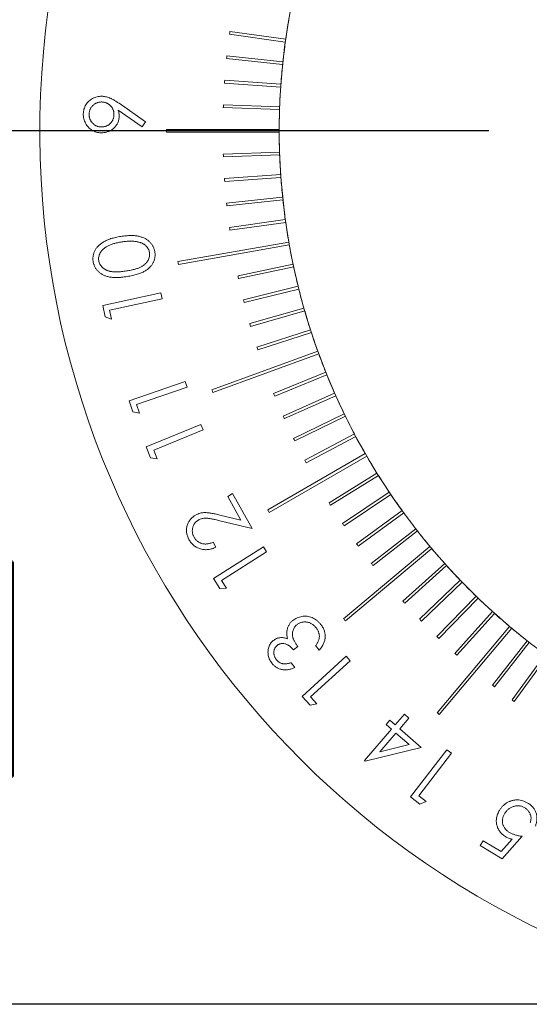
# Model space of a CAD drawing. Extents: x 284 to 594, y 35 to 155.
# Tile 3 of 17: x 494 to 512, y 77 to 112. Entities that reach past the tile are written whole.
import ezdxf

# ---------------------------------------------------------------- set-up
doc = ezdxf.new("R2010")
doc.units = 0
doc.header["$LTSCALE"] = 0.5
doc.header["$MEASUREMENT"] = 0
doc.layers.get('0').update_dxf_attribs({"linetype": 'CONTINUOUS'})
doc.layers.get('Defpoints').update_dxf_attribs({"linetype": 'CONTINUOUS'})
doc.layers.add('外形輪廓', color=7, linetype='CONTINUOUS')
doc.styles.add('STSL', font='romans.shx', dxfattribs={"bigfont": 'stsl.shx'})
doc.dimstyles.new('11', dxfattribs={"dimscale": 2.5, "dimtxt": 2, "dimasz": 1.5, "dimexe": 0.625, "dimexo": 0.625, "dimgap": 1, "dimtad": 0, "dimtih": 1, "dimtoh": 1, "dimdec": 1, "dimzin": 1, "dimdsep": 46, "dimtxsty": 'STSL', "dimcen": 0, "dimadec": 1, "dimazin": 0, "dimtfac": 1, "dimtdec": 1, "dimtofl": 0, "dimtmove": 0, "dimatfit": 3, "dimfxl": 0, "dimtolj": 1, "dimtzin": 0, "dimarcsym": 0})

# ---------------------------------------------------------------- blocks, each defined once
blk = doc.blocks.new('*D26')
at = {"layer": 'Defpoints', "color": 0}
for p in [(553.31, 124.099), (499.66, 91.074)]:
    blk.add_point(p, dxfattribs=at)
at = {"layer": '外形輪廓', "color": 0, "lineweight": -2}
for p, q in [((559.697, 128.03), (556.503, 126.065)), ((563.447, 128.03), (559.697, 128.03))]:
    blk.add_line(p, q, dxfattribs=at)
at = {"layer": '外形輪廓', "color": 0}
blk.add_solid([(556.176, 126.597), (556.831, 125.532), (553.31, 124.099)], dxfattribs=at)
at = {"layer": '外形輪廓', "color": 0, "insert": (581.78, 128.03), "char_height": 5, "attachment_point": 5, "style": 'STSL'}
blk.add_mtext('\\A1;∅63.0\\P [∅2.48]', dxfattribs=at)
blk = doc.blocks.new('*D28')
at = {"layer": 'Defpoints', "color": 0}
for p in [(482.656, 107.586), (512.485, 107.586), (520.895, 76.586)]:
    blk.add_point(p, dxfattribs=at)
at = {"layer": '外形輪廓', "color": 0, "lineweight": -2}
for p, q in [((510.922, 107.586), (481.094, 107.586)), ((482.656, 103.836), (482.656, 102.646)), ((482.656, 80.336), (482.656, 81.694)), ((519.332, 76.586), (481.094, 76.586))]:
    blk.add_line(p, q, dxfattribs=at)
at = {"layer": '外形輪廓', "color": 0}
for points in [[(482.031, 103.836), (483.281, 103.836), (482.656, 107.586)], [(482.031, 80.336), (483.281, 80.336), (482.656, 76.586)]]:
    blk.add_solid(points, dxfattribs=at)
at = {"layer": '外形輪廓', "color": 0, "insert": (482.656, 92.17), "char_height": 5, "attachment_point": 5, "style": 'STSL'}
blk.add_mtext('\\A1;31.0\\P [1.22]', dxfattribs=at)
blk = doc.blocks.new('*D36')
at = {"layer": 'Defpoints', "color": 0}
for p in [(470.962, 155.286), (524.485, 155.286), (520.895, 76.586)]:
    blk.add_point(p, dxfattribs=at)
at = {"layer": '外形輪廓', "color": 0, "lineweight": -2}
for p, q in [((522.922, 155.286), (469.4, 155.286)), ((470.962, 151.536), (470.962, 132.724)), ((470.962, 80.336), (470.962, 111.772)), ((519.332, 76.586), (469.4, 76.586))]:
    blk.add_line(p, q, dxfattribs=at)
at = {"layer": '外形輪廓', "color": 0}
for points in [[(470.337, 151.536), (471.587, 151.536), (470.962, 155.286)], [(470.337, 80.336), (471.587, 80.336), (470.962, 76.586)]]:
    blk.add_solid(points, dxfattribs=at)
at = {"layer": '外形輪廓', "color": 0, "insert": (470.962, 122.248), "char_height": 5, "attachment_point": 5, "style": 'STSL'}
blk.add_mtext('\\A1;78.7\\P [3.10]', dxfattribs=at)

msp = doc.modelspace()

# ---------------------------------------------------------------- linework, layer by layer
at = {"color": 7, "linetype": 'Continuous', "lineweight": 15}
for p, q in [((501.721, 111.016), (503.701, 110.738)), ((503.715, 110.837), (501.735, 111.115)), ((501.616, 110.15), (503.605, 109.941)), ((503.615, 110.04), (501.627, 110.249)), ((503.543, 109.241), (501.549, 109.38)), ((501.542, 109.28), (503.536, 109.141)), ((497.796, 108.563), (498.734, 107.905)), ((501.498, 108.409), (503.496, 108.339)), ((503.5, 108.439), (501.502, 108.509)), ((498.619, 107.734), (497.769, 108.32)), ((498.734, 107.905), (498.619, 107.734)), ((503.484, 107.636), (499.485, 107.636)), ((499.485, 107.536), (503.484, 107.536)), ((503.496, 106.833), (501.498, 106.764)), ((501.502, 106.664), (503.5, 106.734)), ((503.536, 106.032), (501.542, 105.892)), ((501.549, 105.792), (503.543, 105.932)), ((503.605, 105.232), (501.616, 105.023)), ((501.627, 104.923), (503.615, 105.132)), ((503.701, 104.435), (501.721, 104.156)), ((501.735, 104.057), (503.715, 104.336)), ((503.825, 103.641), (499.886, 102.947)), ((499.904, 102.848), (503.842, 103.543)), ((503.976, 102.853), (502.021, 102.437)), ((502.041, 102.34), (503.997, 102.755)), ((504.155, 102.07), (502.215, 101.587)), ((497.216, 101.388), (499.282, 101.834)), ((499.282, 101.834), (499.326, 101.629)), ((502.239, 101.49), (504.179, 101.973)), ((497.304, 100.981), (497.216, 101.388)), ((499.326, 101.629), (497.463, 101.226)), ((497.463, 101.226), (497.533, 100.902)), ((504.361, 101.294), (502.439, 100.743)), ((502.467, 100.647), (504.389, 101.198)), ((497.533, 100.902), (497.304, 100.981)), ((504.594, 100.526), (502.693, 99.908)), ((502.724, 99.813), (504.625, 100.431)), ((504.854, 99.766), (501.096, 98.399)), ((501.13, 98.305), (504.888, 99.672)), ((505.14, 99.016), (503.286, 98.267)), ((503.324, 98.175), (505.177, 98.924)), ((498.154, 98.009), (500.143, 98.69)), ((500.143, 98.69), (500.21, 98.493)), ((500.21, 98.493), (498.416, 97.879)), ((505.452, 98.277), (503.626, 97.463)), ((498.288, 97.619), (498.154, 98.009)), ((498.416, 97.879), (498.523, 97.567)), ((503.666, 97.372), (505.493, 98.185)), ((498.523, 97.567), (498.288, 97.619)), ((505.79, 97.548), (503.993, 96.672)), ((498.756, 96.369), (500.706, 97.168)), ((500.706, 97.168), (500.785, 96.975)), ((504.037, 96.582), (505.833, 97.458)), ((500.785, 96.975), (499.027, 96.253)), ((506.153, 96.832), (504.388, 95.894)), ((504.435, 95.805), (506.2, 96.744)), ((498.913, 95.986), (498.756, 96.369)), ((499.027, 96.253), (499.152, 95.947)), ((506.54, 96.129), (503.077, 94.13)), ((499.152, 95.947), (498.913, 95.986)), ((503.127, 94.043), (506.59, 96.042)), ((506.952, 95.44), (505.257, 94.381)), ((505.31, 94.296), (507.005, 95.355)), ((501.654, 94.614), (501.831, 94.712)), ((501.831, 94.712), (502.521, 93.468)), ((507.388, 94.766), (505.731, 93.648)), ((502.123, 93.768), (501.654, 94.614)), ((505.787, 93.565), (507.444, 94.683)), ((507.847, 94.107), (506.23, 92.932)), ((506.289, 92.851), (507.906, 94.026)), ((502.521, 93.468), (501.377, 93.749)), ((501.378, 93.951), (502.123, 93.768)), ((508.329, 93.465), (506.754, 92.234)), ((506.815, 92.155), (508.39, 93.386)), ((501.141, 92.989), (501.239, 92.814)), ((501.15, 91.696), (502.923, 92.821)), ((503.035, 92.645), (501.435, 91.629)), ((502.923, 92.821), (503.035, 92.645)), ((508.833, 92.84), (505.769, 90.269)), ((505.834, 90.193), (508.897, 92.763)), ((509.358, 92.233), (507.873, 90.895)), ((507.94, 90.821), (509.425, 92.158)), ((501.371, 91.347), (501.15, 91.696)), ((501.435, 91.629), (501.612, 91.351)), ((509.904, 91.644), (508.467, 90.256)), ((508.536, 90.184), (509.974, 91.572)), ((501.612, 91.351), (501.371, 91.347)), ((510.471, 91.075), (509.082, 89.637)), ((509.154, 89.568), (510.543, 91.006)), ((511.057, 90.527), (509.719, 89.041)), ((509.794, 88.974), (511.131, 90.46)), ((511.662, 89.999), (509.091, 86.935)), ((509.168, 86.871), (511.738, 89.934)), ((512.284, 89.492), (511.054, 87.917)), ((504.144, 89.288), (503.994, 89.166)), ((504.907, 89.155), (504.777, 89.315)), ((511.133, 87.855), (512.363, 89.43)), ((504.302, 87.513), (505.862, 88.937)), ((506.004, 88.782), (504.597, 87.498)), ((505.862, 88.937), (506.004, 88.782)), ((512.925, 89.007), (511.75, 87.39)), ((511.831, 87.331), (513.006, 88.949)), ((503.908, 88.71), (504.044, 88.544)), ((504.582, 87.207), (504.302, 87.513)), ((504.597, 87.498), (504.82, 87.254)), ((504.82, 87.254), (504.582, 87.207)), ((507.277, 86.521), (507.41, 86.674)), ((507.41, 86.674), (507.604, 86.506)), ((507.604, 86.506), (507.926, 86.878)), ((508.085, 86.74), (507.763, 86.368)), ((507.926, 86.878), (508.085, 86.74)), ((506.506, 85.239), (507.471, 86.353)), ((507.471, 86.353), (507.277, 86.521)), ((507.763, 86.368), (508.527, 85.706)), ((507.63, 86.215), (507.053, 85.548)), ((508.101, 85.807), (507.63, 86.215)), ((508.527, 85.706), (506.538, 85.211)), ((507.053, 85.548), (508.101, 85.807)), ((508.149, 83.945), (509.435, 85.622)), ((509.435, 85.622), (509.601, 85.494)), ((509.601, 85.494), (508.441, 83.982)), ((506.538, 85.211), (506.506, 85.239)), ((508.478, 83.693), (508.149, 83.945)), ((508.441, 83.982), (508.705, 83.78)), ((508.705, 83.78), (508.478, 83.693)), ((512.108, 82.548), (511.405, 81.749)), ((510.62, 82.217), (510.722, 82.39)), ((511.405, 81.749), (510.62, 82.217)), ((510.722, 82.39), (511.368, 82.004)), ((511.368, 82.004), (511.753, 82.445))]:
    msp.add_line(p, q, dxfattribs=at)
for radius, start, end in [(31.5, 280.2222, 259.7778), (23, 150.1246, 89.8754), (23.001, 170.1246, 171.8754), (25, 171.8854, 172.1146), (23.001, 172.1246, 173.8754), (25, 173.8854, 174.1146), (23.001, 174.1246, 175.8754), (25, 175.8854, 176.1146), (23.001, 176.1246, 177.8754), (25, 177.8854, 178.1146), (23.001, 178.1246, 179.8754), (27, 179.8939, 180.1061), (23.001, 180.1246, 181.8754), (25, 181.8854, 182.1146), (23.001, 182.1246, 183.8754), (25, 183.8854, 184.1146), (23.001, 184.1246, 185.8754), (25, 185.8854, 186.1146), (23.001, 186.1246, 187.8754), (25, 187.8854, 188.1146), (23.001, 188.1246, 189.8754), (23.001, 190.1246, 191.8754), (27, 189.8939, 190.1061), (23.001, 192.1246, 193.8754), (25, 191.8854, 192.1146), (23.001, 194.1246, 195.8754), (25, 193.8854, 194.1146), (23.001, 196.1246, 197.8754), (25, 195.8854, 196.1146), (23.001, 198.1246, 199.8754), (25, 197.8854, 198.1146), (23.001, 200.1246, 201.8754), (23.001, 202.1246, 203.8754), (27, 199.8939, 200.1061), (25, 201.8854, 202.1146), (23.001, 204.1246, 205.8754), (25, 203.8854, 204.1146), (23.001, 206.1246, 207.8754), (25, 205.8854, 206.1146), (23.001, 208.1246, 209.8754), (25, 207.8854, 208.1146), (23.001, 210.1246, 211.8754), (23.001, 212.1246, 213.8754), (25, 211.8854, 212.1146), (23.001, 214.1246, 215.8754), (27, 209.8939, 210.1061), (23.001, 216.1246, 217.8754), (25, 213.8854, 214.1146), (23.001, 218.1246, 219.8754), (25, 215.8854, 216.1146), (23.001, 220.1246, 221.8754), (25, 217.8854, 218.1146), (23.001, 222.1246, 223.8754), (23.001, 224.1246, 225.8754), (25, 221.8854, 222.1146), (23.001, 226.1246, 227.8754), (27, 219.8939, 220.1061), (25, 223.8854, 224.1146), (23.001, 228.1246, 229.8754), (23.001, 230.1246, 231.8754), (25, 225.8854, 226.1146), (25, 227.8854, 228.1146), (25, 231.8854, 232.1146), (25, 233.8854, 234.1146), (27, 229.8939, 230.1061)]:
    msp.add_arc((526.485, 107.586), radius, start, end, dxfattribs=at)
for points, knots in [([(496.528, 108.189), (496.529, 108.217), (496.533, 108.274), (496.551, 108.356), (496.579, 108.435), (496.617, 108.51), (496.665, 108.579), (496.722, 108.641), (496.787, 108.694), (496.86, 108.739), (496.937, 108.774), (497.018, 108.799), (497.101, 108.813), (497.157, 108.814), (497.185, 108.815)], [0, 0, 0, 0, 0.084644, 0.167848, 0.249875, 0.333388, 0.416614, 0.498869, 0.581448, 0.665651, 0.750352, 0.833434, 0.916009, 1, 1, 1, 1]), ([(497.185, 108.815), (497.207, 108.813), (497.252, 108.811), (497.32, 108.8), (497.388, 108.782), (497.446, 108.762), (497.494, 108.742), (497.532, 108.724), (497.572, 108.704), (497.613, 108.681), (497.657, 108.655), (497.701, 108.627), (497.748, 108.596), (497.78, 108.574), (497.796, 108.563)], [0, 0, 0, 0, 0.098347, 0.200315, 0.305622, 0.416107, 0.475113, 0.537131, 0.603931, 0.674749, 0.749645, 0.829011, 0.912218, 1, 1, 1, 1]), ([(497.185, 108.61), (497.17, 108.61), (497.141, 108.61), (497.097, 108.605), (497.055, 108.595), (497.015, 108.582), (496.976, 108.565), (496.939, 108.543), (496.903, 108.517), (496.87, 108.488), (496.839, 108.455), (496.811, 108.421), (496.789, 108.384), (496.769, 108.346), (496.754, 108.306), (496.743, 108.264), (496.736, 108.22), (496.735, 108.191), (496.734, 108.176)], [0, 0, 0, 0, 0.0644877, 0.1269449, 0.1886186, 0.2493891, 0.3100866, 0.3714144, 0.4341906, 0.4988358, 0.5633608, 0.6261399, 0.6878944, 0.7485431, 0.8097563, 0.8720029, 0.9347909, 1, 1, 1, 1]), ([(497.618, 108.157), (497.618, 108.172), (497.618, 108.202), (497.613, 108.246), (497.603, 108.288), (497.59, 108.329), (497.573, 108.368), (497.551, 108.405), (497.525, 108.441), (497.496, 108.475), (497.463, 108.505), (497.429, 108.533), (497.393, 108.556), (497.355, 108.575), (497.315, 108.59), (497.273, 108.601), (497.23, 108.608), (497.2, 108.609), (497.185, 108.61)], [0, 0, 0, 0, 0.065091, 0.128149, 0.190412, 0.251179, 0.312427, 0.373751, 0.436523, 0.501164, 0.565685, 0.62846, 0.689697, 0.750342, 0.811551, 0.872618, 0.935402, 1, 1, 1, 1]), ([(497.163, 107.518), (497.133, 107.52), (497.075, 107.523), (496.99, 107.541), (496.91, 107.569), (496.836, 107.608), (496.767, 107.656), (496.706, 107.714), (496.652, 107.78), (496.607, 107.854), (496.57, 107.933), (496.545, 108.016), (496.529, 108.101), (496.528, 108.16), (496.528, 108.189)], [0, 0, 0, 0, 0.086462, 0.169431, 0.251198, 0.332895, 0.414237, 0.495042, 0.577087, 0.661879, 0.747123, 0.830853, 0.914979, 1, 1, 1, 1]), ([(496.734, 108.176), (496.734, 108.161), (496.734, 108.131), (496.739, 108.087), (496.749, 108.045), (496.762, 108.005), (496.779, 107.966), (496.801, 107.929), (496.827, 107.893), (496.856, 107.86), (496.889, 107.829), (496.923, 107.802), (496.959, 107.779), (496.998, 107.76), (497.037, 107.744), (497.079, 107.733), (497.122, 107.727), (497.152, 107.725), (497.167, 107.724)], [0, 0, 0, 0, 0.064654, 0.127272, 0.189104, 0.250031, 0.310885, 0.372371, 0.435309, 0.50012, 0.564812, 0.627752, 0.68915, 0.749683, 0.811053, 0.872282, 0.935231, 1, 1, 1, 1]), ([(497.802, 108.105), (497.801, 108.084), (497.799, 108.044), (497.789, 107.985), (497.774, 107.928), (497.753, 107.874), (497.726, 107.822), (497.694, 107.773), (497.655, 107.726), (497.613, 107.682), (497.565, 107.643), (497.516, 107.608), (497.463, 107.58), (497.408, 107.556), (497.35, 107.538), (497.29, 107.525), (497.227, 107.518), (497.184, 107.518), (497.163, 107.518)], [0, 0, 0, 0, 0.063727, 0.125501, 0.185914, 0.245758, 0.30537, 0.366175, 0.428152, 0.492022, 0.556132, 0.618526, 0.680533, 0.74202, 0.804428, 0.867634, 0.932904, 1, 1, 1, 1]), ([(497.167, 107.724), (497.182, 107.725), (497.211, 107.725), (497.255, 107.73), (497.297, 107.739), (497.337, 107.753), (497.376, 107.77), (497.414, 107.791), (497.449, 107.817), (497.483, 107.846), (497.513, 107.879), (497.541, 107.913), (497.564, 107.95), (497.583, 107.988), (497.598, 108.027), (497.609, 108.069), (497.616, 108.112), (497.618, 108.142), (497.618, 108.157)], [0, 0, 0, 0, 0.064649, 0.127868, 0.18897, 0.250085, 0.310934, 0.372639, 0.435077, 0.499884, 0.564571, 0.627507, 0.6889, 0.749701, 0.811067, 0.872291, 0.935236, 1, 1, 1, 1]), ([(497.769, 108.32), (497.775, 108.301), (497.785, 108.265), (497.796, 108.21), (497.802, 108.157), (497.802, 108.122), (497.802, 108.105)], [0, 0, 0, 0, 0.268914, 0.52358, 0.767356, 1, 1, 1, 1]), ([(496.878, 102.944), (496.876, 102.961), (496.871, 102.994), (496.869, 103.044), (496.871, 103.093), (496.876, 103.142), (496.886, 103.19), (496.899, 103.237), (496.916, 103.284), (496.937, 103.33), (496.961, 103.375), (496.99, 103.418), (497.023, 103.46), (497.06, 103.5), (497.101, 103.539), (497.146, 103.576), (497.195, 103.611), (497.248, 103.646), (497.306, 103.677), (497.369, 103.708), (497.437, 103.735), (497.511, 103.761), (497.591, 103.783), (497.676, 103.805), (497.766, 103.823), (497.828, 103.833), (497.86, 103.839)], [0, 0, 0, 0, 0.034072, 0.067372, 0.100377, 0.133004, 0.165739, 0.198785, 0.232068, 0.265792, 0.300151, 0.33501, 0.370849, 0.407077, 0.444691, 0.483866, 0.524195, 0.566156, 0.61032, 0.656997, 0.706632, 0.758969, 0.814317, 0.872939, 0.934785, 1, 1, 1, 1]), ([(497.86, 103.839), (497.892, 103.843), (497.954, 103.853), (498.046, 103.862), (498.133, 103.868), (498.215, 103.871), (498.293, 103.869), (498.366, 103.864), (498.435, 103.856), (498.5, 103.843), (498.56, 103.828), (498.617, 103.809), (498.671, 103.787), (498.722, 103.763), (498.769, 103.736), (498.814, 103.706), (498.855, 103.673), (498.892, 103.638), (498.926, 103.6), (498.958, 103.561), (498.985, 103.519), (499.009, 103.477), (499.029, 103.431), (499.046, 103.385), (499.059, 103.337), (499.065, 103.304), (499.068, 103.287)], [0, 0, 0, 0, 0.064932, 0.126726, 0.185179, 0.240393, 0.292464, 0.341796, 0.38823, 0.432025, 0.473769, 0.513891, 0.552823, 0.590359, 0.627055, 0.662717, 0.697726, 0.73254, 0.766774, 0.800407, 0.833466, 0.866457, 0.899443, 0.932472, 0.96608, 1, 1, 1, 1]), ([(497.895, 103.644), (497.869, 103.639), (497.819, 103.631), (497.747, 103.616), (497.678, 103.6), (497.613, 103.583), (497.552, 103.563), (497.494, 103.541), (497.441, 103.519), (497.391, 103.494), (497.346, 103.468), (497.304, 103.442), (497.265, 103.413), (497.23, 103.385), (497.199, 103.354), (497.171, 103.323), (497.148, 103.29), (497.121, 103.245), (497.095, 103.189), (497.076, 103.12), (497.068, 103.05), (497.073, 103.005), (497.075, 102.982)], [0, 0, 0, 0, 0.066466, 0.129997, 0.190224, 0.247651, 0.302477, 0.354584, 0.404059, 0.451001, 0.495581, 0.538054, 0.578955, 0.617512, 0.654624, 0.690273, 0.724734, 0.758502, 0.822486, 0.882993, 0.941591, 1, 1, 1, 1]), ([(498.443, 103.65), (498.423, 103.653), (498.383, 103.66), (498.32, 103.666), (498.255, 103.67), (498.188, 103.671), (498.118, 103.668), (498.046, 103.663), (497.971, 103.655), (497.921, 103.648), (497.895, 103.644)], [0, 0, 0, 0, 0.109855, 0.224369, 0.342352, 0.46399, 0.591091, 0.722283, 0.858474, 1, 1, 1, 1]), ([(498.878, 103.265), (498.874, 103.288), (498.864, 103.333), (498.836, 103.397), (498.797, 103.457), (498.756, 103.503), (498.718, 103.536), (498.686, 103.559), (498.652, 103.58), (498.615, 103.598), (498.576, 103.615), (498.534, 103.629), (498.49, 103.641), (498.459, 103.647), (498.443, 103.65)], [0, 0, 0, 0, 0.11163, 0.222829, 0.336113, 0.455368, 0.517203, 0.579667, 0.643635, 0.710112, 0.778247, 0.849403, 0.922841, 1, 1, 1, 1]), ([(498.057, 102.613), (498.085, 102.618), (498.14, 102.626), (498.22, 102.642), (498.294, 102.659), (498.363, 102.676), (498.425, 102.696), (498.483, 102.715), (498.534, 102.736), (498.58, 102.759), (498.621, 102.783), (498.66, 102.808), (498.695, 102.834), (498.727, 102.862), (498.757, 102.892), (498.783, 102.923), (498.806, 102.955), (498.832, 103), (498.858, 103.057), (498.878, 103.126), (498.885, 103.196), (498.881, 103.242), (498.878, 103.265)], [0, 0, 0, 0, 0.074073, 0.14336, 0.207842, 0.26836, 0.323952, 0.375644, 0.422987, 0.466166, 0.506668, 0.545583, 0.583046, 0.619445, 0.654988, 0.689112, 0.723037, 0.756589, 0.821173, 0.882418, 0.941284, 1, 1, 1, 1]), ([(499.068, 103.287), (499.071, 103.271), (499.075, 103.238), (499.077, 103.189), (499.075, 103.141), (499.07, 103.093), (499.061, 103.046), (499.047, 102.999), (499.031, 102.953), (499.01, 102.908), (498.986, 102.865), (498.957, 102.822), (498.925, 102.782), (498.889, 102.743), (498.849, 102.706), (498.805, 102.67), (498.758, 102.636), (498.706, 102.604), (498.649, 102.573), (498.586, 102.545), (498.518, 102.518), (498.443, 102.493), (498.362, 102.471), (498.274, 102.45), (498.181, 102.431), (498.117, 102.421), (498.083, 102.415)], [0, 0, 0, 0, 0.033774, 0.066767, 0.099463, 0.131748, 0.164182, 0.196663, 0.229575, 0.263047, 0.296928, 0.331031, 0.366126, 0.401817, 0.438724, 0.476819, 0.516269, 0.557225, 0.600573, 0.646877, 0.696698, 0.750085, 0.806898, 0.867312, 0.931674, 1, 1, 1, 1]), ([(498.083, 102.415), (498.05, 102.41), (497.985, 102.4), (497.89, 102.39), (497.8, 102.382), (497.716, 102.38), (497.637, 102.38), (497.563, 102.383), (497.495, 102.392), (497.432, 102.403), (497.374, 102.418), (497.318, 102.435), (497.266, 102.455), (497.217, 102.479), (497.17, 102.505), (497.127, 102.534), (497.087, 102.566), (497.05, 102.6), (497.017, 102.637), (496.986, 102.676), (496.96, 102.716), (496.936, 102.758), (496.916, 102.802), (496.9, 102.848), (496.887, 102.895), (496.881, 102.928), (496.878, 102.944)], [0, 0, 0, 0, 0.0685508, 0.133083, 0.1936907, 0.2507021, 0.303957, 0.353556, 0.3996879, 0.4427615, 0.4832462, 0.5225472, 0.5603502, 0.596848, 0.6326107, 0.6677094, 0.7021396, 0.7361735, 0.7698198, 0.8028662, 0.8355034, 0.8679288, 0.9003441, 0.9332202, 0.9661412, 1, 1, 1, 1]), ([(497.075, 102.982), (497.08, 102.959), (497.089, 102.914), (497.118, 102.85), (497.158, 102.789), (497.2, 102.744), (497.238, 102.709), (497.27, 102.686), (497.304, 102.665), (497.341, 102.646), (497.38, 102.629), (497.421, 102.615), (497.465, 102.603), (497.512, 102.592), (497.563, 102.585), (497.619, 102.58), (497.679, 102.578), (497.745, 102.58), (497.816, 102.584), (497.891, 102.591), (497.972, 102.6), (498.028, 102.609), (498.057, 102.613)], [0, 0, 0, 0, 0.05921, 0.118479, 0.179369, 0.243377, 0.276686, 0.310323, 0.344443, 0.379547, 0.415686, 0.453202, 0.492251, 0.532617, 0.576145, 0.623329, 0.675068, 0.731137, 0.791262, 0.856259, 0.925836, 1, 1, 1, 1]), ([(500.515, 93.95), (500.541, 93.963), (500.593, 93.989), (500.675, 94.017), (500.761, 94.033), (500.835, 94.038), (500.897, 94.036), (500.95, 94.032), (501.008, 94.026), (501.071, 94.016), (501.14, 94.004), (501.215, 93.989), (501.295, 93.972), (501.35, 93.958), (501.378, 93.951)], [0, 0, 0, 0, 0.09906, 0.196471, 0.293847, 0.392608, 0.445721, 0.505189, 0.571111, 0.643627, 0.722817, 0.808651, 0.900689, 1, 1, 1, 1]), ([(500.28, 93.081), (500.269, 93.101), (500.247, 93.142), (500.223, 93.206), (500.204, 93.269), (500.193, 93.332), (500.188, 93.394), (500.191, 93.457), (500.199, 93.519), (500.215, 93.58), (500.237, 93.64), (500.262, 93.696), (500.293, 93.748), (500.328, 93.796), (500.368, 93.841), (500.413, 93.882), (500.462, 93.918), (500.497, 93.939), (500.515, 93.95)], [0, 0, 0, 0, 0.070341, 0.137764, 0.202754, 0.265778, 0.327939, 0.389977, 0.452176, 0.51528, 0.578507, 0.639825, 0.699561, 0.759024, 0.817856, 0.877538, 0.938092, 1, 1, 1, 1]), ([(500.617, 93.774), (500.605, 93.766), (500.58, 93.752), (500.546, 93.726), (500.516, 93.697), (500.488, 93.666), (500.465, 93.631), (500.444, 93.594), (500.427, 93.554), (500.414, 93.511), (500.404, 93.467), (500.399, 93.423), (500.398, 93.38), (500.401, 93.336), (500.409, 93.293), (500.421, 93.251), (500.438, 93.208), (500.452, 93.181), (500.46, 93.167)], [0, 0, 0, 0, 0.062249, 0.123042, 0.182807, 0.242285, 0.302149, 0.362555, 0.425218, 0.489627, 0.554379, 0.617419, 0.680047, 0.741639, 0.804007, 0.867889, 0.932575, 1, 1, 1, 1]), ([(501.377, 93.749), (501.349, 93.756), (501.295, 93.769), (501.218, 93.787), (501.147, 93.801), (501.083, 93.814), (501.024, 93.824), (500.972, 93.832), (500.926, 93.836), (500.874, 93.839), (500.814, 93.837), (500.745, 93.826), (500.678, 93.805), (500.637, 93.784), (500.617, 93.774)], [0, 0, 0, 0, 0.110303, 0.211913, 0.304735, 0.389551, 0.465122, 0.53267, 0.592267, 0.642932, 0.734403, 0.823747, 0.911661, 1, 1, 1, 1]), ([(501.239, 92.814), (501.216, 92.803), (501.171, 92.781), (501.102, 92.755), (501.033, 92.737), (500.965, 92.725), (500.896, 92.72), (500.828, 92.722), (500.759, 92.731), (500.692, 92.747), (500.626, 92.769), (500.564, 92.797), (500.507, 92.83), (500.453, 92.869), (500.403, 92.914), (500.357, 92.964), (500.316, 93.019), (500.292, 93.06), (500.28, 93.081)], [0, 0, 0, 0, 0.068455, 0.134544, 0.198664, 0.261181, 0.322916, 0.384537, 0.446272, 0.509096, 0.571641, 0.63243, 0.692599, 0.752058, 0.812199, 0.872853, 0.935439, 1, 1, 1, 1]), ([(500.46, 93.167), (500.468, 93.153), (500.484, 93.125), (500.513, 93.087), (500.544, 93.053), (500.577, 93.022), (500.614, 92.995), (500.653, 92.972), (500.695, 92.954), (500.739, 92.939), (500.785, 92.928), (500.832, 92.923), (500.881, 92.922), (500.931, 92.926), (500.982, 92.935), (501.034, 92.948), (501.088, 92.966), (501.123, 92.982), (501.141, 92.989)], [0, 0, 0, 0, 0.062619, 0.123311, 0.181894, 0.239712, 0.296623, 0.354327, 0.412435, 0.471792, 0.532284, 0.592737, 0.654953, 0.718428, 0.784235, 0.852849, 0.924354, 1, 1, 1, 1]), ([(503.762, 89.865), (503.766, 89.882), (503.774, 89.917), (503.79, 89.966), (503.811, 90.013), (503.835, 90.058), (503.862, 90.1), (503.894, 90.139), (503.928, 90.176), (503.954, 90.198), (503.967, 90.209)], [0, 0, 0, 0, 0.130394, 0.25807, 0.382633, 0.506141, 0.627622, 0.750163, 0.874245, 1, 1, 1, 1]), ([(503.967, 90.209), (503.991, 90.227), (504.038, 90.262), (504.118, 90.303), (504.203, 90.334), (504.292, 90.353), (504.383, 90.362), (504.475, 90.358), (504.564, 90.341), (504.651, 90.311), (504.735, 90.27), (504.813, 90.218), (504.886, 90.155), (504.928, 90.107), (504.95, 90.082)], [0, 0, 0, 0, 0.080477, 0.160726, 0.241535, 0.324957, 0.408676, 0.490978, 0.572728, 0.655825, 0.73967, 0.824484, 0.910534, 1, 1, 1, 1]), ([(503.779, 89.557), (503.772, 89.583), (503.759, 89.634), (503.749, 89.713), (503.75, 89.79), (503.758, 89.84), (503.762, 89.865)], [0, 0, 0, 0, 0.259224, 0.508823, 0.755272, 1, 1, 1, 1]), ([(504.111, 90.058), (504.096, 90.045), (504.066, 90.018), (504.028, 89.97), (503.998, 89.917), (503.975, 89.859), (503.959, 89.798), (503.953, 89.736), (503.955, 89.674), (503.965, 89.621), (503.978, 89.579), (503.991, 89.544), (504.007, 89.507), (504.029, 89.468), (504.051, 89.425), (504.079, 89.382), (504.11, 89.335), (504.132, 89.304), (504.144, 89.288)], [0, 0, 0, 0, 0.070441, 0.139913, 0.209991, 0.282394, 0.355191, 0.426684, 0.498331, 0.571632, 0.610575, 0.653569, 0.700776, 0.751669, 0.807212, 0.866945, 0.931013, 1, 1, 1, 1]), ([(504.789, 89.955), (504.777, 89.969), (504.753, 89.997), (504.715, 90.034), (504.675, 90.066), (504.633, 90.094), (504.589, 90.116), (504.544, 90.134), (504.498, 90.147), (504.45, 90.155), (504.403, 90.157), (504.356, 90.157), (504.311, 90.151), (504.268, 90.142), (504.226, 90.127), (504.186, 90.109), (504.147, 90.086), (504.124, 90.067), (504.111, 90.058)], [0, 0, 0, 0, 0.072996, 0.14311, 0.21006, 0.275193, 0.338604, 0.401754, 0.46437, 0.527746, 0.590452, 0.650833, 0.709432, 0.767345, 0.824797, 0.882049, 0.94018, 1, 1, 1, 1]), ([(504.909, 89.623), (504.909, 89.638), (504.909, 89.666), (504.905, 89.709), (504.896, 89.752), (504.883, 89.794), (504.866, 89.835), (504.845, 89.876), (504.819, 89.916), (504.799, 89.942), (504.789, 89.955)], [0, 0, 0, 0, 0.119902, 0.239208, 0.359323, 0.480924, 0.604262, 0.730458, 0.863171, 1, 1, 1, 1]), ([(504.95, 90.082), (504.963, 90.064), (504.99, 90.03), (505.025, 89.975), (505.054, 89.92), (505.078, 89.864), (505.096, 89.807), (505.108, 89.748), (505.115, 89.689), (505.115, 89.63), (505.111, 89.569), (505.1, 89.509), (505.083, 89.449), (505.06, 89.39), (505.031, 89.33), (504.995, 89.271), (504.954, 89.212), (504.923, 89.174), (504.907, 89.155)], [0, 0, 0, 0, 0.065548, 0.128692, 0.189634, 0.249034, 0.307365, 0.365534, 0.423241, 0.481817, 0.540978, 0.600535, 0.660903, 0.723621, 0.788454, 0.855703, 0.92611, 1, 1, 1, 1]), ([(503.233, 88.681), (503.216, 88.703), (503.184, 88.746), (503.146, 88.816), (503.116, 88.89), (503.096, 88.967), (503.085, 89.045), (503.085, 89.121), (503.094, 89.195), (503.114, 89.267), (503.143, 89.334), (503.178, 89.395), (503.222, 89.45), (503.256, 89.48), (503.274, 89.495)], [0, 0, 0, 0, 0.089652, 0.177991, 0.265309, 0.353551, 0.440605, 0.524525, 0.606283, 0.688519, 0.769592, 0.847343, 0.923708, 1, 1, 1, 1]), ([(503.274, 89.495), (503.291, 89.509), (503.326, 89.535), (503.384, 89.565), (503.444, 89.586), (503.506, 89.599), (503.571, 89.602), (503.639, 89.596), (503.709, 89.582), (503.756, 89.566), (503.779, 89.557)], [0, 0, 0, 0, 0.12431, 0.243974, 0.361643, 0.479463, 0.599902, 0.725386, 0.858574, 1, 1, 1, 1]), ([(504.777, 89.315), (504.787, 89.329), (504.806, 89.356), (504.832, 89.397), (504.854, 89.438), (504.872, 89.477), (504.887, 89.515), (504.898, 89.552), (504.905, 89.588), (504.908, 89.611), (504.909, 89.623)], [0, 0, 0, 0, 0.151652, 0.294681, 0.429864, 0.556625, 0.676714, 0.790055, 0.897031, 1, 1, 1, 1]), ([(503.411, 89.325), (503.402, 89.317), (503.385, 89.302), (503.363, 89.278), (503.343, 89.251), (503.328, 89.222), (503.314, 89.192), (503.305, 89.159), (503.298, 89.125), (503.294, 89.089), (503.294, 89.053), (503.297, 89.016), (503.304, 88.98), (503.315, 88.945), (503.328, 88.91), (503.346, 88.876), (503.367, 88.843), (503.384, 88.821), (503.392, 88.811)], [0, 0, 0, 0, 0.059229, 0.117411, 0.174143, 0.230822, 0.288872, 0.347674, 0.408816, 0.472113, 0.536544, 0.599768, 0.663091, 0.727283, 0.792467, 0.859377, 0.928612, 1, 1, 1, 1]), ([(503.994, 89.166), (503.978, 89.184), (503.948, 89.22), (503.898, 89.266), (503.845, 89.306), (503.789, 89.339), (503.734, 89.365), (503.68, 89.384), (503.628, 89.392), (503.579, 89.393), (503.532, 89.386), (503.488, 89.372), (503.447, 89.352), (503.423, 89.334), (503.411, 89.325)], [0, 0, 0, 0, 0.105421, 0.206723, 0.304848, 0.401859, 0.493559, 0.577913, 0.655253, 0.727777, 0.797345, 0.86476, 0.931599, 1, 1, 1, 1]), ([(503.392, 88.811), (503.407, 88.794), (503.435, 88.762), (503.486, 88.723), (503.541, 88.694), (503.59, 88.677), (503.632, 88.67), (503.666, 88.667), (503.701, 88.667), (503.739, 88.67), (503.779, 88.676), (503.82, 88.685), (503.863, 88.696), (503.893, 88.705), (503.908, 88.71)], [0, 0, 0, 0, 0.116211, 0.22798, 0.336033, 0.445619, 0.501973, 0.56146, 0.624465, 0.691427, 0.761861, 0.836147, 0.916013, 1, 1, 1, 1]), ([(504.044, 88.544), (504.024, 88.534), (503.985, 88.516), (503.926, 88.494), (503.868, 88.476), (503.811, 88.464), (503.754, 88.456), (503.699, 88.454), (503.644, 88.456), (503.59, 88.464), (503.538, 88.476), (503.487, 88.493), (503.439, 88.514), (503.393, 88.539), (503.349, 88.568), (503.308, 88.601), (503.269, 88.639), (503.245, 88.667), (503.233, 88.681)], [0, 0, 0, 0, 0.072901, 0.143353, 0.210623, 0.276016, 0.339515, 0.40162, 0.462779, 0.523525, 0.583834, 0.64269, 0.70102, 0.759302, 0.818015, 0.876963, 0.937584, 1, 1, 1, 1]), ([(511.302, 83.467), (511.311, 83.482), (511.329, 83.511), (511.359, 83.552), (511.391, 83.59), (511.424, 83.627), (511.46, 83.66), (511.498, 83.691), (511.538, 83.72), (511.579, 83.746), (511.623, 83.769), (511.666, 83.79), (511.711, 83.806), (511.755, 83.82), (511.801, 83.831), (511.847, 83.837), (511.893, 83.841), (511.956, 83.842), (512.035, 83.834), (512.129, 83.812), (512.223, 83.776), (512.283, 83.743), (512.313, 83.726)], [0, 0, 0, 0, 0.043839, 0.087196, 0.129938, 0.171999, 0.214059, 0.255781, 0.297539, 0.339878, 0.38188, 0.423068, 0.463327, 0.503459, 0.542934, 0.582506, 0.622509, 0.662381, 0.743205, 0.825495, 0.910512, 1, 1, 1, 1]), ([(512.201, 83.563), (512.186, 83.572), (512.157, 83.588), (512.111, 83.608), (512.063, 83.621), (512.015, 83.63), (511.966, 83.633), (511.915, 83.631), (511.864, 83.624), (511.813, 83.612), (511.762, 83.595), (511.714, 83.573), (511.669, 83.547), (511.626, 83.516), (511.586, 83.481), (511.549, 83.441), (511.514, 83.397), (511.494, 83.365), (511.483, 83.348)], [0, 0, 0, 0, 0.061575, 0.120998, 0.17967, 0.238455, 0.297004, 0.35697, 0.418525, 0.482215, 0.546459, 0.609426, 0.671981, 0.734566, 0.798637, 0.863317, 0.930269, 1, 1, 1, 1]), ([(512.392, 83.023), (512.398, 83.042), (512.41, 83.078), (512.421, 83.133), (512.425, 83.185), (512.423, 83.235), (512.415, 83.282), (512.4, 83.329), (512.379, 83.375), (512.352, 83.42), (512.321, 83.462), (512.285, 83.501), (512.246, 83.535), (512.216, 83.554), (512.201, 83.563)], [0, 0, 0, 0, 0.095679, 0.184254, 0.267265, 0.345326, 0.421812, 0.49989, 0.580316, 0.663937, 0.749249, 0.832735, 0.915926, 1, 1, 1, 1]), ([(512.313, 83.726), (512.331, 83.715), (512.366, 83.693), (512.414, 83.655), (512.458, 83.615), (512.497, 83.572), (512.532, 83.526), (512.561, 83.476), (512.586, 83.424), (512.606, 83.369), (512.621, 83.313), (512.631, 83.256), (512.636, 83.199), (512.635, 83.142), (512.629, 83.084), (512.617, 83.027), (512.601, 82.969), (512.586, 82.931), (512.578, 82.912)], [0, 0, 0, 0, 0.0671733, 0.1317642, 0.1949561, 0.2562662, 0.3175098, 0.3783787, 0.4394944, 0.5018357, 0.5639744, 0.6252894, 0.685924, 0.7468129, 0.8080217, 0.8701097, 0.9339149, 1, 1, 1, 1]), ([(511.52, 82.537), (511.5, 82.55), (511.46, 82.574), (511.407, 82.617), (511.359, 82.663), (511.317, 82.713), (511.281, 82.766), (511.251, 82.823), (511.227, 82.883), (511.209, 82.947), (511.196, 83.012), (511.191, 83.077), (511.192, 83.143), (511.201, 83.208), (511.216, 83.274), (511.238, 83.339), (511.266, 83.404), (511.29, 83.446), (511.302, 83.467)], [0, 0, 0, 0, 0.065796, 0.129501, 0.191118, 0.25156, 0.311425, 0.371132, 0.43173, 0.493526, 0.555587, 0.61676, 0.67776, 0.738868, 0.801411, 0.865281, 0.931066, 1, 1, 1, 1]), ([(511.483, 83.348), (511.475, 83.333), (511.458, 83.304), (511.438, 83.258), (511.423, 83.211), (511.413, 83.165), (511.407, 83.119), (511.407, 83.073), (511.412, 83.027), (511.421, 82.981), (511.435, 82.936), (511.454, 82.894), (511.477, 82.853), (511.505, 82.814), (511.538, 82.778), (511.575, 82.744), (511.617, 82.711), (511.647, 82.693), (511.662, 82.683)], [0, 0, 0, 0, 0.0672058, 0.1315274, 0.1940456, 0.2544631, 0.3138676, 0.3728489, 0.4326761, 0.4928661, 0.5529718, 0.6133547, 0.6730296, 0.7344191, 0.7966864, 0.8620018, 0.9289609, 1, 1, 1, 1]), ([(511.753, 82.445), (511.73, 82.451), (511.687, 82.463), (511.626, 82.485), (511.57, 82.509), (511.536, 82.528), (511.52, 82.537)], [0, 0, 0, 0, 0.275702, 0.533144, 0.774577, 1, 1, 1, 1]), ([(511.662, 82.683), (511.676, 82.675), (511.705, 82.659), (511.751, 82.637), (511.801, 82.618), (511.855, 82.601), (511.913, 82.584), (511.975, 82.571), (512.04, 82.558), (512.085, 82.552), (512.108, 82.548)], [0, 0, 0, 0, 0.101982, 0.210812, 0.324504, 0.445192, 0.572893, 0.708258, 0.849975, 1, 1, 1, 1])]:
    msp.add_open_spline(points, degree=3, knots=knots, dxfattribs=at)

# ---------------------------------------------------------------- dimensions: what is measured, and where the dimension line sits
at = {"layer": '外形輪廓'}
for base, p2, picture, middle in [((470.962, 155.286), (524.485, 155.286), '*D36', (470.962, 122.248)), ((482.656, 107.586), (512.485, 107.586), '*D28', (482.656, 92.17))]:
    dim = msp.add_linear_dim(base=base, p1=(520.895, 76.586), p2=p2, angle=90, text='<>\\P[]', dimstyle='11', dxfattribs=at)
    dim.commit()
    dim.dimension.update_dxf_attribs({"geometry": picture, "text_midpoint": middle, "dimtype": 160})
dim = msp.add_diameter_dim_2p(p1=(499.66, 91.074), p2=(553.31, 124.099), text='<>\\P[]', dimstyle='11', dxfattribs=at)
dim.commit()
dim.dimension.update_dxf_attribs({"geometry": '*D26', "text_midpoint": (581.78, 128.03)})

doc.saveas('drawing.dxf')
